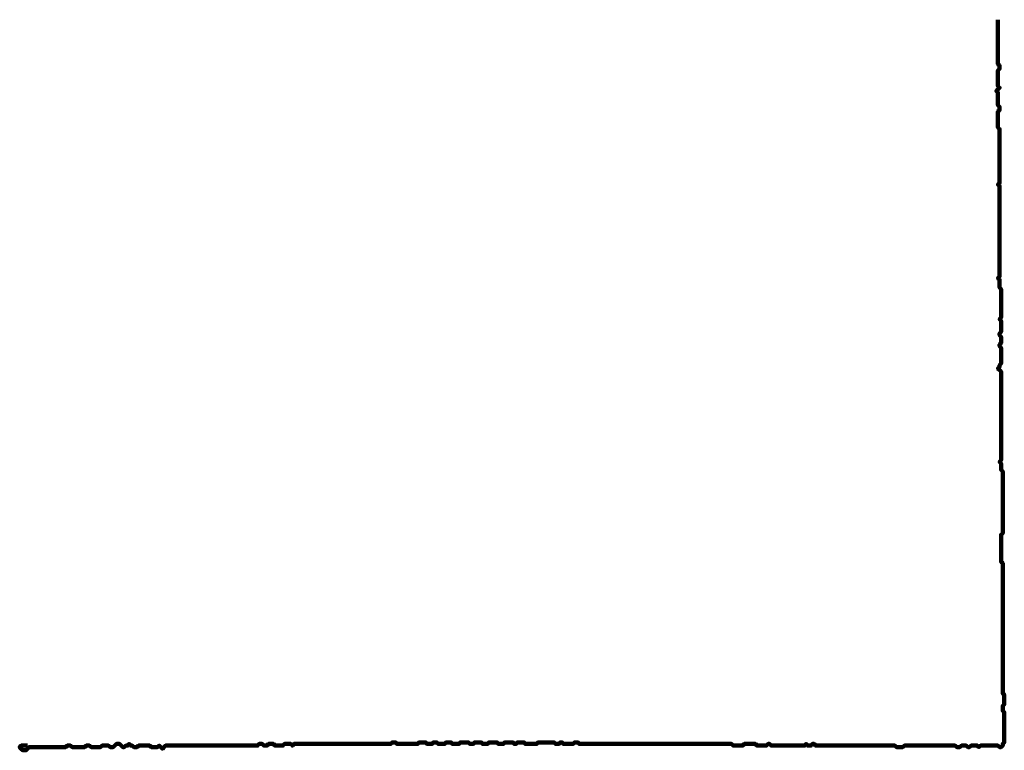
# Model space of a CAD drawing. Header units: metres. Extents: x 2413 to 4131, y 3282 to 4239.
# Tile 47 of 57: x 2943.02 to 2948.75, y 4223.58 to 4227.84. Entities that reach past the tile are written whole.
import ezdxf

# ---------------------------------------------------------------- set-up
doc = ezdxf.new("R2010")
doc.units = ezdxf.units.M
doc.layers.add('P', color=250, linetype='Continuous', lineweight=100)

msp = doc.modelspace()

# ---------------------------------------------------------------- linework, layer by layer
at = {"layer": 'P', "color": 0, "linetype": 'Continuous'}
msp.add_lwpolyline([(2948.7127, 4227.8356), (2948.7127, 4227.8264), (2948.7127, 4227.8171), (2948.7127, 4227.8079), (2948.7127, 4227.7987), (2948.7127, 4227.7894), (2948.7127, 4227.7802), (2948.7127, 4227.771), (2948.7127, 4227.7617), (2948.7127, 4227.7525), (2948.7127, 4227.7433), (2948.7127, 4227.7341), (2948.7127, 4227.7248), (2948.7127, 4227.7156), (2948.7127, 4227.7064), (2948.7127, 4227.6971), (2948.7127, 4227.6879), (2948.7127, 4227.6787), (2948.7127, 4227.6694), (2948.7127, 4227.6602), (2948.7127, 4227.651), (2948.7127, 4227.6417), (2948.7127, 4227.6325), (2948.7127, 4227.6233), (2948.7127, 4227.6141), (2948.7127, 4227.6048), (2948.7127, 4227.5956), (2948.7127, 4227.5864), (2948.7127, 4227.5771), (2948.7219, 4227.5679), (2948.7219, 4227.5587), (2948.7219, 4227.5494), (2948.7127, 4227.5402), (2948.7127, 4227.531), (2948.7127, 4227.5217), (2948.7127, 4227.5125), (2948.7127, 4227.5033), (2948.7127, 4227.4941), (2948.7127, 4227.4848), (2948.7127, 4227.4756), (2948.7127, 4227.4664), (2948.7127, 4227.4571), (2948.7127, 4227.4479), (2948.7219, 4227.4387), (2948.7127, 4227.4294), (2948.7035, 4227.4202), (2948.7127, 4227.411), (2948.7127, 4227.4017), (2948.7127, 4227.3925), (2948.7127, 4227.3833), (2948.7127, 4227.3741), (2948.7127, 4227.3648), (2948.7127, 4227.3556), (2948.7127, 4227.3464), (2948.7127, 4227.3371), (2948.7219, 4227.3279), (2948.7219, 4227.3187), (2948.7219, 4227.3094), (2948.7127, 4227.3002), (2948.7127, 4227.291), (2948.7127, 4227.2817), (2948.7127, 4227.2725), (2948.7127, 4227.2633), (2948.7127, 4227.2541), (2948.7127, 4227.2448), (2948.7127, 4227.2356), (2948.7127, 4227.2264), (2948.7127, 4227.2171), (2948.7127, 4227.2079), (2948.7219, 4227.1987), (2948.7219, 4227.1894), (2948.7219, 4227.1802), (2948.7219, 4227.171), (2948.7219, 4227.1617), (2948.7219, 4227.1525), (2948.7219, 4227.1433), (2948.7219, 4227.1341), (2948.7219, 4227.1248), (2948.7219, 4227.1156), (2948.7219, 4227.1064), (2948.7219, 4227.0971), (2948.7219, 4227.0879), (2948.7219, 4227.0787), (2948.7219, 4227.0694), (2948.7219, 4227.0602), (2948.7219, 4227.051), (2948.7219, 4227.0417), (2948.7219, 4227.0325), (2948.7219, 4227.0233), (2948.7219, 4227.0141), (2948.7219, 4227.0048), (2948.7219, 4226.9956), (2948.7219, 4226.9864), (2948.7219, 4226.9771), (2948.7219, 4226.9679), (2948.7219, 4226.9587), (2948.7219, 4226.9494), (2948.7219, 4226.9402), (2948.7219, 4226.931), (2948.7219, 4226.9217), (2948.7219, 4226.9125), (2948.7219, 4226.9033), (2948.7219, 4226.8941), (2948.7219, 4226.8848), (2948.7127, 4226.8756), (2948.7219, 4226.8664), (2948.7219, 4226.8571), (2948.7219, 4226.8479), (2948.7219, 4226.8387), (2948.7219, 4226.8294), (2948.7219, 4226.8202), (2948.7219, 4226.811), (2948.7219, 4226.8017), (2948.7219, 4226.7925), (2948.7219, 4226.7833), (2948.7219, 4226.7741), (2948.7219, 4226.7648), (2948.7219, 4226.7556), (2948.7219, 4226.7464), (2948.7219, 4226.7371), (2948.7219, 4226.7279), (2948.7219, 4226.7187), (2948.7219, 4226.7094), (2948.7219, 4226.7002), (2948.7219, 4226.691), (2948.7219, 4226.6817), (2948.7219, 4226.6725), (2948.7219, 4226.6633), (2948.7219, 4226.6541), (2948.7219, 4226.6448), (2948.7219, 4226.6356), (2948.7219, 4226.6264), (2948.7219, 4226.6171), (2948.7219, 4226.6079), (2948.7219, 4226.5987), (2948.7219, 4226.5894), (2948.7219, 4226.5802), (2948.7219, 4226.571), (2948.7219, 4226.5617), (2948.7219, 4226.5525), (2948.7219, 4226.5433), (2948.7219, 4226.5341), (2948.7219, 4226.5248), (2948.7219, 4226.5156), (2948.7219, 4226.5064), (2948.7219, 4226.4971), (2948.7219, 4226.4879), (2948.7219, 4226.4787), (2948.7219, 4226.4694), (2948.7219, 4226.4602), (2948.7219, 4226.451), (2948.7219, 4226.4417), (2948.7219, 4226.4325), (2948.7219, 4226.4233), (2948.7219, 4226.4141), (2948.7219, 4226.4048), (2948.7219, 4226.3956), (2948.7219, 4226.3864), (2948.7219, 4226.3771), (2948.7219, 4226.3679), (2948.7219, 4226.3587), (2948.7219, 4226.3494), (2948.7219, 4226.3402), (2948.7127, 4226.331), (2948.7219, 4226.3217), (2948.7219, 4226.3125), (2948.7219, 4226.3033), (2948.7219, 4226.2941), (2948.7219, 4226.2848), (2948.7219, 4226.2756), (2948.7311, 4226.2664), (2948.7311, 4226.2571), (2948.7311, 4226.2479), (2948.7311, 4226.2387), (2948.7311, 4226.2294), (2948.7311, 4226.2202), (2948.7311, 4226.211), (2948.7311, 4226.2017), (2948.7311, 4226.1925), (2948.7311, 4226.1833), (2948.7311, 4226.1741), (2948.7311, 4226.1648), (2948.7311, 4226.1556), (2948.7311, 4226.1464), (2948.7311, 4226.1371), (2948.7311, 4226.1279), (2948.7311, 4226.1187), (2948.7311, 4226.1094), (2948.7311, 4226.1002), (2948.7219, 4226.091), (2948.7311, 4226.0817), (2948.7311, 4226.0725), (2948.7311, 4226.0633), (2948.7311, 4226.0541), (2948.7311, 4226.0448), (2948.7311, 4226.0356), (2948.7311, 4226.0264), (2948.7311, 4226.0171), (2948.7219, 4226.0079), (2948.7219, 4225.9987), (2948.7311, 4225.9894), (2948.7311, 4225.9802), (2948.7311, 4225.971), (2948.7311, 4225.9617), (2948.7311, 4225.9525), (2948.7219, 4225.9433), (2948.7219, 4225.9341), (2948.7311, 4225.9248), (2948.7311, 4225.9156), (2948.7311, 4225.9064), (2948.7311, 4225.8971), (2948.7311, 4225.8879), (2948.7311, 4225.8787), (2948.7311, 4225.8694), (2948.7311, 4225.8602), (2948.7311, 4225.851), (2948.7311, 4225.8417), (2948.7311, 4225.8325), (2948.7219, 4225.8233), (2948.7219, 4225.8141), (2948.7127, 4225.8048), (2948.7219, 4225.7956), (2948.7311, 4225.7864), (2948.7311, 4225.7771), (2948.7311, 4225.7679), (2948.7311, 4225.7587), (2948.7311, 4225.7494), (2948.7311, 4225.7402), (2948.7311, 4225.731), (2948.7311, 4225.7217), (2948.7311, 4225.7125), (2948.7311, 4225.7033), (2948.7311, 4225.6941), (2948.7311, 4225.6848), (2948.7311, 4225.6756), (2948.7311, 4225.6664), (2948.7311, 4225.6571), (2948.7311, 4225.6479), (2948.7311, 4225.6387), (2948.7311, 4225.6294), (2948.7311, 4225.6202), (2948.7311, 4225.611), (2948.7311, 4225.6017), (2948.7311, 4225.5925), (2948.7311, 4225.5833), (2948.7311, 4225.5741), (2948.7311, 4225.5648), (2948.7311, 4225.5556), (2948.7311, 4225.5464), (2948.7311, 4225.5371), (2948.7311, 4225.5279), (2948.7311, 4225.5187), (2948.7311, 4225.5094), (2948.7311, 4225.5002), (2948.7311, 4225.491), (2948.7311, 4225.4817), (2948.7311, 4225.4725), (2948.7311, 4225.4633), (2948.7311, 4225.4541), (2948.7311, 4225.4448), (2948.7311, 4225.4356), (2948.7311, 4225.4264), (2948.7311, 4225.4171), (2948.7311, 4225.4079), (2948.7311, 4225.3987), (2948.7311, 4225.3894), (2948.7311, 4225.3802), (2948.7311, 4225.371), (2948.7311, 4225.3617), (2948.7311, 4225.3525), (2948.7311, 4225.3433), (2948.7311, 4225.3341), (2948.7311, 4225.3248), (2948.7311, 4225.3156), (2948.7311, 4225.3064), (2948.7311, 4225.2971), (2948.7311, 4225.2879), (2948.7311, 4225.2787), (2948.7311, 4225.2694), (2948.7219, 4225.2602), (2948.7311, 4225.251), (2948.7311, 4225.2417), (2948.7311, 4225.2325), (2948.7311, 4225.2233), (2948.7311, 4225.2141), (2948.7404, 4225.2048), (2948.7404, 4225.1956), (2948.7404, 4225.1864), (2948.7404, 4225.1771), (2948.7404, 4225.1679), (2948.7404, 4225.1587), (2948.7404, 4225.1494), (2948.7404, 4225.1402), (2948.7404, 4225.131), (2948.7404, 4225.1217), (2948.7404, 4225.1125), (2948.7404, 4225.1033), (2948.7404, 4225.0941), (2948.7404, 4225.0848), (2948.7404, 4225.0756), (2948.7404, 4225.0664), (2948.7404, 4225.0571), (2948.7404, 4225.0479), (2948.7404, 4225.0387), (2948.7404, 4225.0294), (2948.7404, 4225.0202), (2948.7404, 4225.011), (2948.7404, 4225.0017), (2948.7404, 4224.9925), (2948.7404, 4224.9833), (2948.7404, 4224.9741), (2948.7404, 4224.9648), (2948.7404, 4224.9556), (2948.7404, 4224.9464), (2948.7404, 4224.9371), (2948.7404, 4224.9279), (2948.7404, 4224.9187), (2948.7404, 4224.9094), (2948.7404, 4224.9002), (2948.7404, 4224.891), (2948.7404, 4224.8817), (2948.7404, 4224.8725), (2948.7404, 4224.8633), (2948.7404, 4224.8541), (2948.7404, 4224.8448), (2948.7311, 4224.8356), (2948.7311, 4224.8264), (2948.7311, 4224.8171), (2948.7311, 4224.8079), (2948.7311, 4224.7987), (2948.7311, 4224.7894), (2948.7311, 4224.7802), (2948.7311, 4224.771), (2948.7311, 4224.7617), (2948.7311, 4224.7525), (2948.7311, 4224.7433), (2948.7311, 4224.7341), (2948.7311, 4224.7248), (2948.7311, 4224.7156), (2948.7311, 4224.7064), (2948.7311, 4224.6971), (2948.7311, 4224.6879), (2948.7311, 4224.6787), (2948.7404, 4224.6694), (2948.7404, 4224.6602), (2948.7404, 4224.651), (2948.7404, 4224.6417), (2948.7404, 4224.6325), (2948.7404, 4224.6233), (2948.7404, 4224.6141), (2948.7404, 4224.6048), (2948.7404, 4224.5956), (2948.7404, 4224.5864), (2948.7404, 4224.5771), (2948.7404, 4224.5679), (2948.7404, 4224.5587), (2948.7404, 4224.5494), (2948.7404, 4224.5402), (2948.7404, 4224.531), (2948.7404, 4224.5217), (2948.7404, 4224.5125), (2948.7404, 4224.5033), (2948.7404, 4224.4941), (2948.7404, 4224.4848), (2948.7404, 4224.4756), (2948.7404, 4224.4664), (2948.7404, 4224.4571), (2948.7404, 4224.4479), (2948.7404, 4224.4387), (2948.7404, 4224.4294), (2948.7404, 4224.4202), (2948.7404, 4224.411), (2948.7404, 4224.4017), (2948.7404, 4224.3925), (2948.7404, 4224.3833), (2948.7404, 4224.3741), (2948.7404, 4224.3648), (2948.7404, 4224.3556), (2948.7404, 4224.3464), (2948.7404, 4224.3371), (2948.7404, 4224.3279), (2948.7404, 4224.3187), (2948.7404, 4224.3094), (2948.7404, 4224.3002), (2948.7404, 4224.291), (2948.7404, 4224.2817), (2948.7404, 4224.2725), (2948.7404, 4224.2633), (2948.7404, 4224.2541), (2948.7404, 4224.2448), (2948.7404, 4224.2356), (2948.7404, 4224.2264), (2948.7404, 4224.2171), (2948.7404, 4224.2079), (2948.7404, 4224.1987), (2948.7404, 4224.1894), (2948.7404, 4224.1802), (2948.7404, 4224.171), (2948.7404, 4224.1617), (2948.7404, 4224.1525), (2948.7404, 4224.1433), (2948.7404, 4224.1341), (2948.7404, 4224.1248), (2948.7404, 4224.1156), (2948.7404, 4224.1064), (2948.7404, 4224.0971), (2948.7404, 4224.0879), (2948.7404, 4224.0787), (2948.7404, 4224.0694), (2948.7404, 4224.0602), (2948.7404, 4224.051), (2948.7404, 4224.0417), (2948.7404, 4224.0325), (2948.7404, 4224.0233), (2948.7404, 4224.0141), (2948.7404, 4224.0048), (2948.7404, 4223.9956), (2948.7404, 4223.9864), (2948.7404, 4223.9771), (2948.7404, 4223.9679), (2948.7404, 4223.9587), (2948.7404, 4223.9494), (2948.7404, 4223.9402), (2948.7404, 4223.931), (2948.7404, 4223.9217), (2948.7404, 4223.9125), (2948.7496, 4223.9033), (2948.7496, 4223.8941), (2948.7496, 4223.8848), (2948.7496, 4223.8756), (2948.7496, 4223.8664), (2948.7496, 4223.8571), (2948.7496, 4223.8479), (2948.7404, 4223.8387), (2948.7404, 4223.8294), (2948.7404, 4223.8202), (2948.7404, 4223.811), (2948.7496, 4223.8017), (2948.7496, 4223.7925), (2948.7496, 4223.7833), (2948.7496, 4223.7741), (2948.7496, 4223.7648), (2948.7496, 4223.7556), (2948.7496, 4223.7464), (2948.7496, 4223.7371), (2948.7496, 4223.7279), (2948.7496, 4223.7187), (2948.7496, 4223.7094), (2948.7496, 4223.7002), (2948.7496, 4223.691), (2948.7496, 4223.6817), (2948.7496, 4223.6725), (2948.7496, 4223.6633), (2948.7496, 4223.6541), (2948.7496, 4223.6448), (2948.7496, 4223.6356), (2948.7496, 4223.6264), (2948.7404, 4223.6171), (2948.7404, 4223.6079), (2948.7311, 4223.5987), (2948.7219, 4223.5987), (2948.7127, 4223.6079), (2948.7035, 4223.6079), (2948.6942, 4223.6079), (2948.685, 4223.6079), (2948.6758, 4223.6079), (2948.6665, 4223.6079), (2948.6573, 4223.6079), (2948.6481, 4223.6079), (2948.6388, 4223.6079), (2948.6296, 4223.6079), (2948.6204, 4223.6079), (2948.6111, 4223.6079), (2948.6019, 4223.5987), (2948.5927, 4223.6079), (2948.5835, 4223.6079), (2948.5742, 4223.6079), (2948.565, 4223.6079), (2948.5558, 4223.6079), (2948.5465, 4223.5987), (2948.5373, 4223.5987), (2948.5281, 4223.6079), (2948.5188, 4223.6079), (2948.5096, 4223.6079), (2948.5004, 4223.6079), (2948.4911, 4223.5987), (2948.4819, 4223.5987), (2948.4727, 4223.5987), (2948.4635, 4223.6079), (2948.4542, 4223.6079), (2948.445, 4223.6079), (2948.4358, 4223.6079), (2948.4265, 4223.6079), (2948.4173, 4223.6079), (2948.4081, 4223.6079), (2948.3988, 4223.6079), (2948.3896, 4223.6079), (2948.3804, 4223.6079), (2948.3711, 4223.6079), (2948.3619, 4223.6079), (2948.3527, 4223.6079), (2948.3435, 4223.6079), (2948.3342, 4223.6079), (2948.325, 4223.6079), (2948.3158, 4223.6079), (2948.3065, 4223.6079), (2948.2973, 4223.6079), (2948.2881, 4223.6079), (2948.2788, 4223.6079), (2948.2696, 4223.6079), (2948.2604, 4223.6079), (2948.2511, 4223.6079), (2948.2419, 4223.6079), (2948.2327, 4223.6079), (2948.2235, 4223.6079), (2948.2142, 4223.6079), (2948.205, 4223.6079), (2948.1958, 4223.6079), (2948.1865, 4223.6079), (2948.1773, 4223.6079), (2948.1681, 4223.6079), (2948.1588, 4223.5987), (2948.1496, 4223.5987), (2948.1404, 4223.5987), (2948.1311, 4223.5987), (2948.1219, 4223.5987), (2948.1127, 4223.6079), (2948.1035, 4223.6079), (2948.0942, 4223.6079), (2948.085, 4223.6079), (2948.0758, 4223.6079), (2948.0665, 4223.6079), (2948.0573, 4223.6079), (2948.0481, 4223.6079), (2948.0388, 4223.6079), (2948.0296, 4223.6079), (2948.0204, 4223.6079), (2948.0111, 4223.6079), (2948.0019, 4223.6079), (2947.9927, 4223.6079), (2947.9835, 4223.6079), (2947.9742, 4223.6079), (2947.965, 4223.6079), (2947.9558, 4223.6079), (2947.9465, 4223.6079), (2947.9373, 4223.6079), (2947.9281, 4223.6079), (2947.9188, 4223.6079), (2947.9096, 4223.6079), (2947.9004, 4223.6079), (2947.8911, 4223.6079), (2947.8819, 4223.6079), (2947.8727, 4223.6079), (2947.8635, 4223.6079), (2947.8542, 4223.6079), (2947.845, 4223.6079), (2947.8358, 4223.6079), (2947.8265, 4223.6079), (2947.8173, 4223.6079), (2947.8081, 4223.6079), (2947.7988, 4223.6079), (2947.7896, 4223.6079), (2947.7804, 4223.6079), (2947.7711, 4223.6079), (2947.7619, 4223.6079), (2947.7527, 4223.6079), (2947.7435, 4223.6079), (2947.7342, 4223.6079), (2947.725, 4223.6079), (2947.7158, 4223.6079), (2947.7065, 4223.6079), (2947.6973, 4223.6079), (2947.6881, 4223.6079), (2947.6788, 4223.6079), (2947.6696, 4223.6079), (2947.6604, 4223.6079), (2947.6511, 4223.6079), (2947.6419, 4223.6171), (2947.6327, 4223.6171), (2947.6235, 4223.6079), (2947.6142, 4223.6079), (2947.605, 4223.6079), (2947.5958, 4223.6171), (2947.5865, 4223.6079), (2947.5773, 4223.6079), (2947.5681, 4223.6079), (2947.5588, 4223.6079), (2947.5496, 4223.6079), (2947.5404, 4223.6079), (2947.5311, 4223.6079), (2947.5219, 4223.6079), (2947.5127, 4223.6079), (2947.5035, 4223.6079), (2947.4942, 4223.6079), (2947.485, 4223.6079), (2947.4758, 4223.6079), (2947.4665, 4223.6079), (2947.4573, 4223.6079), (2947.4481, 4223.6079), (2947.4388, 4223.6079), (2947.4296, 4223.6079), (2947.4204, 4223.6079), (2947.4111, 4223.6079), (2947.4019, 4223.6079), (2947.3927, 4223.6079), (2947.3835, 4223.6171), (2947.3742, 4223.6171), (2947.365, 4223.6079), (2947.3558, 4223.6079), (2947.3465, 4223.6079), (2947.3373, 4223.6079), (2947.3281, 4223.6079), (2947.3188, 4223.6079), (2947.3096, 4223.6079), (2947.3004, 4223.6171), (2947.2911, 4223.6171), (2947.2819, 4223.6171), (2947.2727, 4223.6171), (2947.2635, 4223.6171), (2947.2542, 4223.6171), (2947.245, 4223.6171), (2947.2358, 4223.6171), (2947.2265, 4223.6079), (2947.2173, 4223.6079), (2947.2081, 4223.6079), (2947.1988, 4223.6079), (2947.1896, 4223.6079), (2947.1804, 4223.6079), (2947.1711, 4223.6079), (2947.1619, 4223.6171), (2947.1527, 4223.6171), (2947.1435, 4223.6171), (2947.1342, 4223.6171), (2947.125, 4223.6171), (2947.1158, 4223.6171), (2947.1065, 4223.6171), (2947.0973, 4223.6171), (2947.0881, 4223.6171), (2947.0788, 4223.6171), (2947.0696, 4223.6171), (2947.0604, 4223.6171), (2947.0511, 4223.6171), (2947.0419, 4223.6171), (2947.0327, 4223.6171), (2947.0235, 4223.6171), (2947.0142, 4223.6171), (2947.005, 4223.6171), (2946.9958, 4223.6171), (2946.9865, 4223.6171), (2946.9773, 4223.6171), (2946.9681, 4223.6171), (2946.9588, 4223.6171), (2946.9496, 4223.6171), (2946.9404, 4223.6171), (2946.9311, 4223.6171), (2946.9219, 4223.6171), (2946.9127, 4223.6171), (2946.9035, 4223.6171), (2946.8942, 4223.6171), (2946.885, 4223.6171), (2946.8758, 4223.6171), (2946.8665, 4223.6171), (2946.8573, 4223.6171), (2946.8481, 4223.6171), (2946.8388, 4223.6171), (2946.8296, 4223.6171), (2946.8204, 4223.6171), (2946.8111, 4223.6171), (2946.8019, 4223.6171), (2946.7927, 4223.6171), (2946.7835, 4223.6171), (2946.7742, 4223.6171), (2946.765, 4223.6171), (2946.7558, 4223.6171), (2946.7465, 4223.6171), (2946.7373, 4223.6171), (2946.7281, 4223.6171), (2946.7188, 4223.6171), (2946.7096, 4223.6171), (2946.7004, 4223.6171), (2946.6911, 4223.6171), (2946.6819, 4223.6171), (2946.6727, 4223.6171), (2946.6635, 4223.6171), (2946.6542, 4223.6171), (2946.645, 4223.6171), (2946.6358, 4223.6171), (2946.6265, 4223.6171), (2946.6173, 4223.6171), (2946.6081, 4223.6171), (2946.5988, 4223.6171), (2946.5896, 4223.6171), (2946.5804, 4223.6171), (2946.5711, 4223.6171), (2946.5619, 4223.6171), (2946.5527, 4223.6171), (2946.5435, 4223.6171), (2946.5342, 4223.6171), (2946.525, 4223.6171), (2946.5158, 4223.6171), (2946.5065, 4223.6171), (2946.4973, 4223.6171), (2946.4881, 4223.6171), (2946.4788, 4223.6171), (2946.4696, 4223.6171), (2946.4604, 4223.6171), (2946.4511, 4223.6171), (2946.4419, 4223.6171), (2946.4327, 4223.6171), (2946.4235, 4223.6171), (2946.4142, 4223.6171), (2946.405, 4223.6171), (2946.3958, 4223.6171), (2946.3865, 4223.6171), (2946.3773, 4223.6171), (2946.3681, 4223.6171), (2946.3588, 4223.6171), (2946.3496, 4223.6171), (2946.3404, 4223.6171), (2946.3311, 4223.6171), (2946.3219, 4223.6171), (2946.3127, 4223.6171), (2946.3035, 4223.6171), (2946.2942, 4223.6171), (2946.285, 4223.6171), (2946.2758, 4223.6171), (2946.2665, 4223.6264), (2946.2573, 4223.6264), (2946.2481, 4223.6264), (2946.2388, 4223.6171), (2946.2296, 4223.6171), (2946.2204, 4223.6171), (2946.2111, 4223.6171), (2946.2019, 4223.6171), (2946.1927, 4223.6171), (2946.1835, 4223.6171), (2946.1742, 4223.6264), (2946.165, 4223.6264), (2946.1558, 4223.6171), (2946.1465, 4223.6171), (2946.1373, 4223.6171), (2946.1281, 4223.6264), (2946.1188, 4223.6264), (2946.1096, 4223.6264), (2946.1004, 4223.6264), (2946.0911, 4223.6264), (2946.0819, 4223.6264), (2946.0727, 4223.6264), (2946.0635, 4223.6264), (2946.0542, 4223.6264), (2946.045, 4223.6264), (2946.0358, 4223.6264), (2946.0265, 4223.6171), (2946.0173, 4223.6171), (2946.0081, 4223.6171), (2945.9988, 4223.6171), (2945.9896, 4223.6171), (2945.9804, 4223.6171), (2945.9711, 4223.6171), (2945.9619, 4223.6171), (2945.9527, 4223.6264), (2945.9435, 4223.6264), (2945.9342, 4223.6264), (2945.925, 4223.6264), (2945.9158, 4223.6264), (2945.9065, 4223.6171), (2945.8973, 4223.6171), (2945.8881, 4223.6264), (2945.8788, 4223.6264), (2945.8696, 4223.6264), (2945.8604, 4223.6264), (2945.8511, 4223.6264), (2945.8419, 4223.6264), (2945.8327, 4223.6171), (2945.8235, 4223.6171), (2945.8142, 4223.6171), (2945.805, 4223.6171), (2945.7958, 4223.6264), (2945.7865, 4223.6264), (2945.7773, 4223.6264), (2945.7681, 4223.6264), (2945.7588, 4223.6264), (2945.7496, 4223.6264), (2945.7404, 4223.6171), (2945.7311, 4223.6171), (2945.7219, 4223.6171), (2945.7127, 4223.6171), (2945.7035, 4223.6264), (2945.6942, 4223.6264), (2945.685, 4223.6264), (2945.6758, 4223.6264), (2945.6665, 4223.6264), (2945.6573, 4223.6171), (2945.6481, 4223.6171), (2945.6388, 4223.6171), (2945.6296, 4223.6264), (2945.6204, 4223.6264), (2945.6111, 4223.6264), (2945.6019, 4223.6264), (2945.5927, 4223.6264), (2945.5835, 4223.6264), (2945.5742, 4223.6171), (2945.565, 4223.6171), (2945.5558, 4223.6171), (2945.5465, 4223.6171), (2945.5373, 4223.6171), (2945.5281, 4223.6264), (2945.5188, 4223.6264), (2945.5096, 4223.6264), (2945.5004, 4223.6264), (2945.4911, 4223.6171), (2945.4819, 4223.6171), (2945.4727, 4223.6171), (2945.4635, 4223.6171), (2945.4542, 4223.6171), (2945.445, 4223.6264), (2945.4358, 4223.6264), (2945.4265, 4223.6264), (2945.4173, 4223.6171), (2945.4081, 4223.6171), (2945.3988, 4223.6171), (2945.3896, 4223.6171), (2945.3804, 4223.6264), (2945.3711, 4223.6264), (2945.3619, 4223.6264), (2945.3527, 4223.6264), (2945.3435, 4223.6264), (2945.3342, 4223.6171), (2945.325, 4223.6171), (2945.3158, 4223.6171), (2945.3065, 4223.6171), (2945.2973, 4223.6171), (2945.2881, 4223.6171), (2945.2788, 4223.6171), (2945.2696, 4223.6171), (2945.2604, 4223.6171), (2945.2511, 4223.6171), (2945.2419, 4223.6171), (2945.2327, 4223.6171), (2945.2235, 4223.6171), (2945.2142, 4223.6171), (2945.205, 4223.6264), (2945.1958, 4223.6264), (2945.1865, 4223.6264), (2945.1773, 4223.6171), (2945.1681, 4223.6171), (2945.1588, 4223.6171), (2945.1496, 4223.6171), (2945.1404, 4223.6171), (2945.1311, 4223.6171), (2945.1219, 4223.6171), (2945.1127, 4223.6171), (2945.1035, 4223.6171), (2945.0942, 4223.6171), (2945.085, 4223.6171), (2945.0758, 4223.6171), (2945.0665, 4223.6171), (2945.0573, 4223.6171), (2945.0481, 4223.6171), (2945.0388, 4223.6171), (2945.0296, 4223.6171), (2945.0204, 4223.6171), (2945.0111, 4223.6171), (2945.0019, 4223.6171), (2944.9927, 4223.6171), (2944.9835, 4223.6171), (2944.9742, 4223.6171), (2944.965, 4223.6171), (2944.9558, 4223.6171), (2944.9465, 4223.6171), (2944.9373, 4223.6171), (2944.9281, 4223.6171), (2944.9188, 4223.6171), (2944.9096, 4223.6171), (2944.9004, 4223.6171), (2944.8911, 4223.6171), (2944.8819, 4223.6171), (2944.8727, 4223.6171), (2944.8635, 4223.6171), (2944.8542, 4223.6171), (2944.845, 4223.6171), (2944.8358, 4223.6171), (2944.8265, 4223.6171), (2944.8173, 4223.6171), (2944.8081, 4223.6171), (2944.7988, 4223.6171), (2944.7896, 4223.6171), (2944.7804, 4223.6171), (2944.7711, 4223.6171), (2944.7619, 4223.6171), (2944.7527, 4223.6171), (2944.7435, 4223.6171), (2944.7342, 4223.6171), (2944.725, 4223.6171), (2944.7158, 4223.6171), (2944.7065, 4223.6171), (2944.6973, 4223.6171), (2944.6881, 4223.6171), (2944.6788, 4223.6171), (2944.6696, 4223.6171), (2944.6604, 4223.6171), (2944.6511, 4223.6171), (2944.6419, 4223.6171), (2944.6327, 4223.6171), (2944.6235, 4223.6171), (2944.6142, 4223.6171), (2944.605, 4223.6079), (2944.5958, 4223.6171), (2944.5865, 4223.6171), (2944.5773, 4223.6171), (2944.5681, 4223.6171), (2944.5588, 4223.6171), (2944.5496, 4223.6079), (2944.5404, 4223.6079), (2944.5311, 4223.6079), (2944.5219, 4223.6079), (2944.5127, 4223.6079), (2944.5035, 4223.6079), (2944.4942, 4223.6171), (2944.485, 4223.6171), (2944.4758, 4223.6171), (2944.4665, 4223.6171), (2944.4573, 4223.6079), (2944.4481, 4223.6079), (2944.4388, 4223.6079), (2944.4296, 4223.6171), (2944.4204, 4223.6171), (2944.4111, 4223.6171), (2944.4019, 4223.6079), (2944.3927, 4223.6079), (2944.3835, 4223.6079), (2944.3742, 4223.6079), (2944.365, 4223.6079), (2944.3558, 4223.6079), (2944.3465, 4223.6079), (2944.3373, 4223.6079), (2944.3281, 4223.6079), (2944.3188, 4223.6079), (2944.3096, 4223.6079), (2944.3004, 4223.6079), (2944.2911, 4223.6079), (2944.2819, 4223.6079), (2944.2727, 4223.6079), (2944.2635, 4223.6079), (2944.2542, 4223.6079), (2944.245, 4223.6079), (2944.2358, 4223.6079), (2944.2265, 4223.6079), (2944.2173, 4223.6079), (2944.2081, 4223.6079), (2944.1988, 4223.6079), (2944.1896, 4223.6079), (2944.1804, 4223.6079), (2944.1711, 4223.6079), (2944.1619, 4223.6079), (2944.1527, 4223.6079), (2944.1435, 4223.6079), (2944.1342, 4223.6079), (2944.125, 4223.6079), (2944.1158, 4223.6079), (2944.1065, 4223.6079), (2944.0973, 4223.6079), (2944.0881, 4223.6079), (2944.0788, 4223.6079), (2944.0696, 4223.6079), (2944.0604, 4223.6079), (2944.0511, 4223.6079), (2944.0419, 4223.6079), (2944.0327, 4223.6079), (2944.0235, 4223.6079), (2944.0142, 4223.6079), (2944.005, 4223.6079), (2943.9958, 4223.6079), (2943.9865, 4223.6079), (2943.9773, 4223.6079), (2943.9681, 4223.6079), (2943.9588, 4223.6079), (2943.9496, 4223.6079), (2943.9404, 4223.6079), (2943.9311, 4223.6079), (2943.9219, 4223.6079), (2943.9127, 4223.6079), (2943.9035, 4223.6079), (2943.8942, 4223.6079), (2943.885, 4223.6079), (2943.8758, 4223.6079), (2943.8665, 4223.6079), (2943.8573, 4223.5987), (2943.8481, 4223.5894), (2943.8388, 4223.5987), (2943.8296, 4223.6079), (2943.8204, 4223.5987), (2943.8111, 4223.5987), (2943.8019, 4223.5987), (2943.7927, 4223.5987), (2943.7835, 4223.5987), (2943.7742, 4223.6079), (2943.765, 4223.6079), (2943.7558, 4223.6079), (2943.7465, 4223.6079), (2943.7373, 4223.6079), (2943.7281, 4223.6079), (2943.7188, 4223.6079), (2943.7096, 4223.6079), (2943.7004, 4223.5987), (2943.6911, 4223.5987), (2943.6819, 4223.5987), (2943.6727, 4223.6079), (2943.6635, 4223.6079), (2943.6542, 4223.6171), (2943.645, 4223.6079), (2943.6358, 4223.6079), (2943.6265, 4223.5987), (2943.6173, 4223.5987), (2943.6081, 4223.6079), (2943.5988, 4223.6171), (2943.5896, 4223.6171), (2943.5804, 4223.6171), (2943.5711, 4223.6079), (2943.5619, 4223.5987), (2943.5527, 4223.5987), (2943.5435, 4223.5987), (2943.5342, 4223.6079), (2943.525, 4223.6079), (2943.5158, 4223.6079), (2943.5065, 4223.6079), (2943.4973, 4223.6079), (2943.4881, 4223.5987), (2943.4788, 4223.5987), (2943.4696, 4223.5987), (2943.4604, 4223.5987), (2943.4511, 4223.5987), (2943.4419, 4223.5987), (2943.4327, 4223.5987), (2943.4235, 4223.6079), (2943.4142, 4223.6079), (2943.405, 4223.6079), (2943.3958, 4223.5987), (2943.3865, 4223.5987), (2943.3773, 4223.5987), (2943.3681, 4223.5987), (2943.3588, 4223.5987), (2943.3496, 4223.5987), (2943.3404, 4223.5987), (2943.3311, 4223.5987), (2943.3219, 4223.5987), (2943.3127, 4223.6079), (2943.3035, 4223.6079), (2943.2942, 4223.6079), (2943.285, 4223.5987), (2943.2758, 4223.5987), (2943.2665, 4223.5987), (2943.2573, 4223.5987), (2943.2481, 4223.5987), (2943.2388, 4223.5987), (2943.2296, 4223.5987), (2943.2204, 4223.5987), (2943.2111, 4223.5987), (2943.2019, 4223.5987), (2943.1927, 4223.5987), (2943.1835, 4223.5987), (2943.1742, 4223.5987), (2943.165, 4223.5987), (2943.1558, 4223.5987), (2943.1465, 4223.5987), (2943.1373, 4223.5987), (2943.1281, 4223.5987), (2943.1188, 4223.5987), (2943.1096, 4223.5987), (2943.1004, 4223.5987), (2943.0911, 4223.5987), (2943.0819, 4223.5987), (2943.0727, 4223.5987), (2943.0635, 4223.5894), (2943.0542, 4223.5802), (2943.045, 4223.5802), (2943.0358, 4223.5802), (2943.0265, 4223.5894), (2943.0173, 4223.5987), (2943.0265, 4223.6079), (2943.0358, 4223.6079), (2943.045, 4223.6079), (2943.0635, 4223.6079)], dxfattribs=at)

doc.saveas('drawing.dxf')
